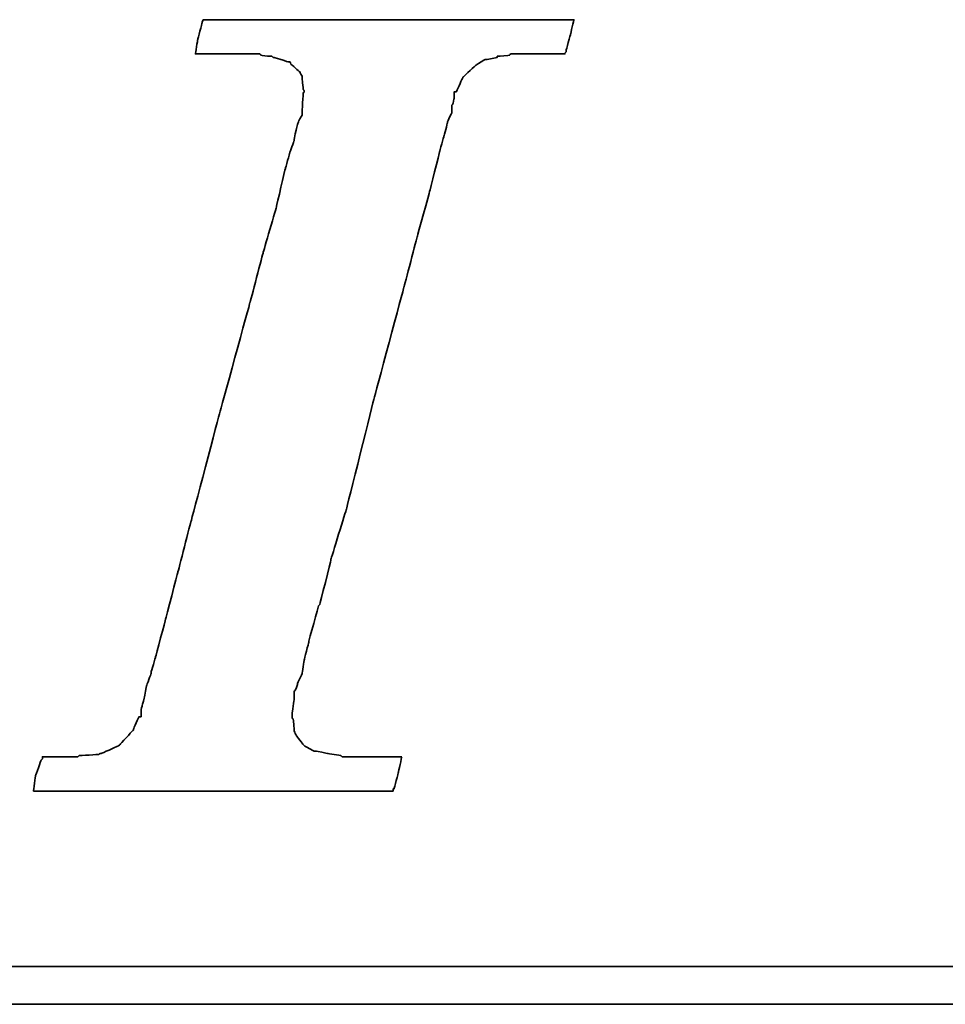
# Model space of a CAD drawing. Header units: millimetres. Extents: x 782 to 1252, y 608 to 775.
# Tile 35 of 51: x 1139 to 1146, y 656 to 664. Entities that reach past the tile are written whole.
import ezdxf

# ---------------------------------------------------------------- set-up
doc = ezdxf.new("R2010")
doc.units = ezdxf.units.MM
doc.layers.add('DIM', color=4, linetype='Continuous')
doc.layers.add('layer 1', color=7, linetype='Continuous')

# ---------------------------------------------------------------- blocks, each defined once
blk = doc.blocks.new('TBI MOTION logo(完整正式版)')
at = {"layer": 'layer 1', "color": 22, "lineweight": 35}
for points, knots in [([(-40.59125, -7.94375), (-40.59125, -7.94375), (-40.97375, -7.94375), (-40.97375, -7.94375), (-40.97375, -7.94375), (-40.97375, -7.94375), (-41.38125, -7.94375), (-41.38125, -7.94375), (-41.38125, -7.94375), (-41.38125, -7.94375), (-41.54875, -7.94375), (-41.54875, -7.94375), (-41.54875, -7.94375), (-41.54875, -7.94375), (-41.59875, -7.94375), (-41.59875, -7.94375), (-41.59875, -7.94375), (-41.59875, -7.94375), (-41.88375, -7.94375), (-41.88375, -7.94375), (-41.88375, -7.94375), (-41.88375, -7.94375), (-41.90875, -7.91875), (-41.90875, -7.91875), (-41.90875, -7.91875), (-41.90875, -7.91875), (-42.19875, -7.87125), (-42.19875, -7.87125), (-42.19875, -7.87125), (-42.19875, -7.87125), (-42.43875, -7.82375), (-42.43875, -7.82375), (-42.43875, -7.82375), (-42.43875, -7.82375), (-42.45875, -7.82375), (-42.45875, -7.82375), (-42.45875, -7.82375), (-42.45875, -7.82375), (-42.48625, -7.82375), (-42.48625, -7.82375), (-42.48625, -7.82375), (-42.48625, -7.82375), (-42.67625, -7.72375), (-42.67625, -7.72375), (-42.67625, -7.72375), (-42.67625, -7.72375), (-42.70125, -7.70375), (-42.70125, -7.70375), (-42.70125, -7.70375), (-42.70125, -7.70375), (-42.72375, -7.67875), (-42.72375, -7.67875), (-42.72375, -7.67875), (-42.72375, -7.67875), (-42.86875, -7.48875), (-42.86875, -7.48875), (-42.86875, -7.48875), (-42.86875, -7.48875), (-42.89375, -7.43875), (-42.89375, -7.43875), (-42.89375, -7.43875), (-42.89375, -7.43875), (-42.91875, -7.38875), (-42.91875, -7.38875), (-42.91875, -7.38875), (-42.91875, -7.38875), (-42.93875, -7.12875), (-42.93875, -7.12875), (-42.93875, -7.12875), (-42.93875, -7.12875), (-42.96375, -7.10375), (-42.96375, -7.10375), (-42.96375, -7.10375), (-42.96375, -7.10375), (-42.96375, -7.05375), (-42.96375, -7.05375), (-42.96375, -7.05375), (-42.96375, -7.05375), (-42.96375, -7.00875), (-42.96375, -7.00875), (-42.96375, -7.00875), (-42.96375, -7.00875), (-42.91875, -6.69625), (-42.91875, -6.69625), (-42.91875, -6.69625), (-42.91875, -6.69625), (-42.91875, -6.62375), (-42.91875, -6.62375), (-42.91875, -6.62375), (-42.91875, -6.62375), (-42.91875, -6.59625), (-42.91875, -6.59625), (-42.91875, -6.59625), (-42.91875, -6.59625), (-42.91875, -6.57375), (-42.91875, -6.57375), (-42.91875, -6.57375), (-42.91875, -6.57375), (-42.91875, -6.52875), (-42.91875, -6.52875), (-42.91875, -6.52875), (-42.91875, -6.52875), (-42.89375, -6.50375), (-42.89375, -6.50375), (-42.89375, -6.50375), (-42.89375, -6.50375), (-42.84375, -6.38375), (-42.84375, -6.38375), (-42.84375, -6.38375), (-42.84375, -6.38375), (-42.84375, -6.35875), (-42.84375, -6.35875), (-42.84375, -6.35875), (-42.84375, -6.35875), (-42.74625, -6.14375), (-42.74625, -6.14375), (-42.74625, -6.14375), (-42.74625, -6.14375), (-42.70125, -5.85375), (-42.70125, -5.85375), (-42.70125, -5.85375), (-42.70125, -5.85375), (-42.60375, -5.47125), (-42.60375, -5.47125), (-42.60375, -5.47125), (-42.60375, -5.47125), (-42.60375, -5.44875), (-42.60375, -5.44875), (-42.60375, -5.44875), (-42.60375, -5.44875), (-42.38875, -4.67875), (-42.38875, -4.67875), (-42.38875, -4.67875), (-42.38875, -4.67875), (-42.36375, -4.65375), (-42.36375, -4.65375), (-42.36375, -4.65375), (-42.36375, -4.65375), (-42.12375, -3.69625), (-42.12375, -3.69625), (-42.12375, -3.69625), (-42.12375, -3.69625), (-42.12375, -3.67374), (-42.12375, -3.67374), (-42.12375, -3.67374), (-42.12375, -3.67374), (-41.78875, -2.59374), (-41.78875, -2.59374), (-41.78875, -2.59374), (-41.78875, -2.59374), (-41.18875, -0.19375), (-41.18875, -0.19375), (-41.18875, -0.19375), (-41.18875, -0.19375), (-40.54375, 2.20624), (-40.54375, 2.20624), (-40.54375, 2.20624), (-40.54375, 2.20624), (-40.25375, 3.30875), (-40.25375, 3.30875), (-40.25375, 3.30875), (-40.25375, 3.30875), (-39.98875, 4.27125), (-39.98875, 4.27125), (-39.98875, 4.27125), (-39.98875, 4.27125), (-39.77375, 5.13125), (-39.77375, 5.13125), (-39.77375, 5.13125), (-39.77375, 5.13125), (-39.67875, 5.47125), (-39.67875, 5.47125), (-39.67875, 5.47125), (-39.67875, 5.47125), (-39.60375, 5.75625), (-39.60375, 5.75625), (-39.60375, 5.75625), (-39.60375, 5.75625), (-39.60375, 5.78125), (-39.60375, 5.78125), (-39.60375, 5.78125), (-39.60375, 5.78125), (-39.50875, 5.97125), (-39.50875, 5.97125), (-39.50875, 5.97125), (-39.50875, 5.97125), (-39.50875, 6.13875), (-39.50875, 6.13875), (-39.50875, 6.13875), (-39.50875, 6.13875), (-39.48625, 6.16625), (-39.48625, 6.16625), (-39.48625, 6.16625), (-39.48625, 6.16625), (-39.46125, 6.28625), (-39.46125, 6.28625), (-39.46125, 6.28625), (-39.46125, 6.28625), (-39.46125, 6.42625), (-39.46125, 6.42625), (-39.46125, 6.42625), (-39.46125, 6.42625), (-39.41375, 6.42625), (-39.41375, 6.42625), (-39.41375, 6.42625), (-39.41375, 6.42625), (-39.29375, 6.69125), (-39.29375, 6.69125), (-39.29375, 6.69125), (-39.29375, 6.69125), (-39.26875, 6.74125), (-39.26875, 6.74125), (-39.26875, 6.74125), (-39.26875, 6.74125), (-39.24375, 6.76625), (-39.24375, 6.76625), (-39.24375, 6.76625), (-39.24375, 6.76625), (-38.98375, 7.00624), (-38.98375, 7.00624), (-38.98375, 7.00624), (-38.98375, 7.00624), (-38.95625, 7.02624), (-38.95625, 7.02624), (-38.95625, 7.02624), (-38.95625, 7.02624), (-38.78875, 7.12624), (-38.78875, 7.12624), (-38.78875, 7.12624), (-38.78875, 7.12624), (-38.76375, 7.12624), (-38.76375, 7.12624), (-38.76375, 7.12624), (-38.76375, 7.12624), (-38.74375, 7.12624), (-38.74375, 7.12624), (-38.74375, 7.12624), (-38.74375, 7.12624), (-38.52875, 7.17125), (-38.52875, 7.17125), (-38.52875, 7.17125), (-38.52875, 7.17125), (-38.52875, 7.19624), (-38.52875, 7.19624), (-38.52875, 7.19624), (-38.52875, 7.19624), (-38.50375, 7.19624), (-38.50375, 7.19624), (-38.50375, 7.19624), (-38.50375, 7.19624), (-38.26125, 7.21875), (-38.26125, 7.21875), (-38.26125, 7.21875), (-38.26125, 7.21875), (-38.23875, 7.24624), (-38.23875, 7.24624), (-38.23875, 7.24624), (-38.23875, 7.24624), (-38.21625, 7.24624), (-38.21625, 7.24624), (-38.21625, 7.24624), (-38.21625, 7.24624), (-38.18875, 7.24624), (-38.18875, 7.24624), (-38.18875, 7.24624), (-38.18875, 7.24624), (-37.90375, 7.24624), (-37.90375, 7.24624), (-37.90375, 7.24624), (-37.90375, 7.24624), (-37.85375, 7.24624), (-37.85375, 7.24624), (-37.85375, 7.24624), (-37.85375, 7.24624), (-37.75875, 7.24624), (-37.75875, 7.24624), (-37.75875, 7.24624), (-37.75875, 7.24624), (-37.42375, 7.24624), (-37.42375, 7.24624), (-37.42375, 7.24624), (-37.42375, 7.24624), (-37.08875, 7.24624), (-37.08875, 7.24624), (-37.08875, 7.24624), (-37.08875, 7.24624), (-37.06375, 7.24624), (-37.06375, 7.24624), (-37.06375, 7.24624), (-37.06375, 7.24624), (-37.06375, 7.26624), (-37.06375, 7.26624), (-37.06375, 7.26624), (-37.06375, 7.26624), (-37.03875, 7.29125), (-37.03875, 7.29125), (-37.03875, 7.29125), (-37.03875, 7.29125), (-37.03875, 7.31625), (-37.03875, 7.31625), (-37.03875, 7.31625), (-37.03875, 7.31625), (-36.94125, 7.67625), (-36.94125, 7.67625), (-36.94125, 7.67625), (-36.94125, 7.67625), (-36.86875, 7.98625), (-36.86875, 7.98625), (-36.86875, 7.98625), (-36.86875, 7.98625), (-36.98875, 7.98625), (-36.98875, 7.98625), (-36.98875, 7.98625), (-36.98875, 7.98625), (-37.42375, 7.98625), (-37.42375, 7.98625), (-37.42375, 7.98625), (-37.42375, 7.98625), (-37.94875, 7.98625), (-37.94875, 7.98625), (-37.94875, 7.98625), (-37.94875, 7.98625), (-38.57375, 7.98625), (-38.57375, 7.98625), (-38.57375, 7.98625), (-38.57375, 7.98625), (-39.29375, 7.98625), (-39.29375, 7.98625), (-39.29375, 7.98625), (-39.29375, 7.98625), (-40.82875, 7.98625), (-40.82875, 7.98625), (-40.82875, 7.98625), (-40.82875, 7.98625), (-42.36375, 7.98625), (-42.36375, 7.98625), (-42.36375, 7.98625), (-42.36375, 7.98625), (-43.08375, 7.98625), (-43.08375, 7.98625), (-43.08375, 7.98625), (-43.08375, 7.98625), (-43.70875, 7.98625), (-43.70875, 7.98625), (-43.70875, 7.98625), (-43.70875, 7.98625), (-44.23375, 7.98625), (-44.23375, 7.98625), (-44.23375, 7.98625), (-44.23375, 7.98625), (-44.66875, 7.98625), (-44.66875, 7.98625), (-44.66875, 7.98625), (-44.66875, 7.98625), (-44.88375, 7.98625), (-44.88375, 7.98625), (-44.88375, 7.98625), (-44.88375, 7.98625), (-44.90875, 7.94125), (-44.90875, 7.94125), (-44.90875, 7.94125), (-44.90875, 7.94125), (-44.90875, 7.91625), (-44.90875, 7.91625), (-44.90875, 7.91625), (-44.90875, 7.91625), (-45.00375, 7.55625), (-45.00375, 7.55625), (-45.00375, 7.55625), (-45.00375, 7.55625), (-45.05375, 7.24624), (-45.05375, 7.24624), (-45.05375, 7.24624), (-45.05375, 7.24624), (-44.61875, 7.24624), (-44.61875, 7.24624), (-44.61875, 7.24624), (-44.61875, 7.24624), (-44.11375, 7.24624), (-44.11375, 7.24624), (-44.11375, 7.24624), (-44.11375, 7.24624), (-43.99375, 7.24624), (-43.99375, 7.24624), (-43.99375, 7.24624), (-43.99375, 7.24624), (-43.94625, 7.24624), (-43.94625, 7.24624), (-43.94625, 7.24624), (-43.94625, 7.24624), (-43.92374, 7.24624), (-43.92374, 7.24624), (-43.92374, 7.24624), (-43.92374, 7.24624), (-43.65875, 7.24624), (-43.65875, 7.24624), (-43.65875, 7.24624), (-43.65875, 7.24624), (-43.63875, 7.21875), (-43.63875, 7.21875), (-43.63875, 7.21875), (-43.63875, 7.21875), (-43.46875, 7.19624), (-43.46875, 7.19624), (-43.46875, 7.19624), (-43.46875, 7.19624), (-43.39875, 7.19624), (-43.39875, 7.19624), (-43.39875, 7.19624), (-43.39875, 7.19624), (-43.37125, 7.17125), (-43.37125, 7.17125), (-43.37125, 7.17125), (-43.37125, 7.17125), (-43.34875, 7.17125), (-43.34875, 7.17125), (-43.34875, 7.17125), (-43.34875, 7.17125), (-43.20375, 7.12624), (-43.20375, 7.12624), (-43.20375, 7.12624), (-43.20375, 7.12624), (-43.05875, 7.07624), (-43.05875, 7.07624), (-43.05875, 7.07624), (-43.05875, 7.07624), (-43.01375, 7.07624), (-43.01375, 7.07624), (-43.01375, 7.07624), (-43.01375, 7.07624), (-42.98875, 7.02624), (-42.98875, 7.02624), (-42.98875, 7.02624), (-42.98875, 7.02624), (-42.79875, 6.86125), (-42.79875, 6.86125), (-42.79875, 6.86125), (-42.79875, 6.86125), (-42.77375, 6.81125), (-42.77375, 6.81125), (-42.77375, 6.81125), (-42.77375, 6.81125), (-42.74625, 6.76625), (-42.74625, 6.76625), (-42.74625, 6.76625), (-42.74625, 6.76625), (-42.72375, 6.47625), (-42.72375, 6.47625), (-42.72375, 6.47625), (-42.72375, 6.47625), (-42.70125, 6.45124), (-42.70125, 6.45124), (-42.70125, 6.45124), (-42.70125, 6.45124), (-42.70125, 6.42625), (-42.70125, 6.42625), (-42.70125, 6.42625), (-42.70125, 6.42625), (-42.72375, 6.40625), (-42.72375, 6.40625), (-42.72375, 6.40625), (-42.72375, 6.40625), (-42.74625, 5.97125), (-42.74625, 5.97125), (-42.74625, 5.97125), (-42.74625, 5.97125), (-42.74625, 5.94625), (-42.74625, 5.94625), (-42.74625, 5.94625), (-42.74625, 5.94625), (-42.74625, 5.92625), (-42.74625, 5.92625), (-42.74625, 5.92625), (-42.74625, 5.92625), (-42.77375, 5.87625), (-42.77375, 5.87625), (-42.77375, 5.87625), (-42.77375, 5.87625), (-42.81875, 5.80625), (-42.81875, 5.80625), (-42.81875, 5.80625), (-42.81875, 5.80625), (-42.86875, 5.63625), (-42.86875, 5.63625), (-42.86875, 5.63625), (-42.86875, 5.63625), (-42.91875, 5.39625), (-42.91875, 5.39625), (-42.91875, 5.39625), (-42.91875, 5.39625), (-42.91875, 5.37124), (-42.91875, 5.37124), (-42.91875, 5.37124), (-42.91875, 5.37124), (-43.01375, 5.10874), (-43.01375, 5.10874), (-43.01375, 5.10874), (-43.01375, 5.10874), (-43.10875, 4.77124), (-43.10875, 4.77124), (-43.10875, 4.77124), (-43.10875, 4.77124), (-43.29875, 3.95625), (-43.29875, 3.95625), (-43.29875, 3.95625), (-43.29875, 3.95625), (-43.58875, 2.95125), (-43.58875, 2.95125), (-43.58875, 2.95125), (-43.58875, 2.95125), (-43.87375, 1.87125), (-43.87375, 1.87125), (-43.87375, 1.87125), (-43.87375, 1.87125), (-44.52625, -0.50374), (-44.52625, -0.50374), (-44.52625, -0.50374), (-44.52625, -0.50374), (-45.14875, -2.85375), (-45.14875, -2.85375), (-45.14875, -2.85375), (-45.14875, -2.85375), (-45.43375, -3.95875), (-45.43375, -3.95875), (-45.43375, -3.95875), (-45.43375, -3.95875), (-45.69875, -4.96875), (-45.69875, -4.96875), (-45.69875, -4.96875), (-45.69875, -4.96875), (-45.91375, -5.78375), (-45.91375, -5.78375), (-45.91375, -5.78375), (-45.91375, -5.78375), (-46.01375, -6.11875), (-46.01375, -6.11875), (-46.01375, -6.11875), (-46.01375, -6.11875), (-46.01375, -6.14375), (-46.01375, -6.14375), (-46.01375, -6.14375), (-46.01375, -6.14375), (-46.10875, -6.40875), (-46.10875, -6.40875), (-46.10875, -6.40875), (-46.10875, -6.40875), (-46.15375, -6.64875), (-46.15375, -6.64875), (-46.15375, -6.64875), (-46.15375, -6.64875), (-46.20375, -6.83875), (-46.20375, -6.83875), (-46.20375, -6.83875), (-46.20375, -6.83875), (-46.22875, -6.93375), (-46.22875, -6.93375), (-46.22875, -6.93375), (-46.22875, -6.93375), (-46.22875, -7.07875), (-46.22875, -7.07875), (-46.22875, -7.07875), (-46.22875, -7.07875), (-46.27375, -7.07875), (-46.27375, -7.07875), (-46.27375, -7.07875), (-46.27375, -7.07875), (-46.39375, -7.34375), (-46.39375, -7.34375), (-46.39375, -7.34375), (-46.39375, -7.34375), (-46.39375, -7.36875), (-46.39375, -7.36875), (-46.39375, -7.36875), (-46.39375, -7.36875), (-46.42125, -7.38875), (-46.42125, -7.38875), (-46.42125, -7.38875), (-46.42125, -7.38875), (-46.68375, -7.67875), (-46.68375, -7.67875), (-46.68375, -7.67875), (-46.68375, -7.67875), (-46.70875, -7.70375), (-46.70875, -7.70375), (-46.70875, -7.70375), (-46.70875, -7.70375), (-46.75375, -7.72375), (-46.75375, -7.72375), (-46.75375, -7.72375), (-46.75375, -7.72375), (-47.08875, -7.87125), (-47.08875, -7.87125), (-47.08875, -7.87125), (-47.08875, -7.87125), (-47.11625, -7.87125), (-47.11625, -7.87125), (-47.11625, -7.87125), (-47.11625, -7.87125), (-47.13875, -7.89375), (-47.13875, -7.89375), (-47.13875, -7.89375), (-47.13875, -7.89375), (-47.56875, -7.91875), (-47.56875, -7.91875), (-47.56875, -7.91875), (-47.56875, -7.91875), (-47.59625, -7.94375), (-47.59625, -7.94375), (-47.59625, -7.94375), (-47.59625, -7.94375), (-47.64375, -7.94375), (-47.64375, -7.94375), (-47.64375, -7.94375), (-47.64375, -7.94375), (-47.73625, -7.94375), (-47.73625, -7.94375), (-47.73625, -7.94375), (-47.73625, -7.94375), (-48.07375, -7.94375), (-48.07375, -7.94375), (-48.07375, -7.94375), (-48.07375, -7.94375), (-48.36125, -7.94375), (-48.36125, -7.94375), (-48.36125, -7.94375), (-48.36125, -7.94375), (-48.36125, -7.96625), (-48.36125, -7.96625), (-48.36125, -7.96625), (-48.36125, -7.96625), (-48.36125, -7.99125), (-48.36125, -7.99125), (-48.36125, -7.99125), (-48.36125, -7.99125), (-48.38875, -8.01375), (-48.38875, -8.01375), (-48.38875, -8.01375), (-48.38875, -8.01375), (-48.50875, -8.34875), (-48.50875, -8.34875), (-48.50875, -8.34875), (-48.50875, -8.34875), (-48.55375, -8.68625), (-48.55375, -8.68625), (-48.55375, -8.68625), (-48.55375, -8.68625), (-48.45875, -8.68625), (-48.45875, -8.68625), (-48.45875, -8.68625), (-48.45875, -8.68625), (-48.07375, -8.68625), (-48.07375, -8.68625), (-48.07375, -8.68625), (-48.07375, -8.68625), (-47.52375, -8.68625), (-47.52375, -8.68625), (-47.52375, -8.68625), (-47.52375, -8.68625), (-46.92375, -8.68625), (-46.92375, -8.68625), (-46.92375, -8.68625), (-46.92375, -8.68625), (-46.25375, -8.68625), (-46.25375, -8.68625), (-46.25375, -8.68625), (-46.25375, -8.68625), (-46.20375, -8.68625), (-46.20375, -8.68625), (-46.20375, -8.68625), (-46.20375, -8.68625), (-44.71375, -8.68625), (-44.71375, -8.68625), (-44.71375, -8.68625), (-44.71375, -8.68625), (-43.22875, -8.68625), (-43.22875, -8.68625), (-43.22875, -8.68625), (-43.22875, -8.68625), (-42.55875, -8.68625), (-42.55875, -8.68625), (-42.55875, -8.68625), (-42.55875, -8.68625), (-42.50875, -8.68625), (-42.50875, -8.68625), (-42.50875, -8.68625), (-42.50875, -8.68625), (-41.93375, -8.68625), (-41.93375, -8.68625), (-41.93375, -8.68625), (-41.93375, -8.68625), (-41.38125, -8.68625), (-41.38125, -8.68625), (-41.38125, -8.68625), (-41.38125, -8.68625), (-40.97375, -8.68625), (-40.97375, -8.68625), (-40.97375, -8.68625), (-40.97375, -8.68625), (-40.78125, -8.68625), (-40.78125, -8.68625), (-40.78125, -8.68625), (-40.78125, -8.68625), (-40.78125, -8.63875), (-40.78125, -8.63875), (-40.78125, -8.63875), (-40.78125, -8.63875), (-40.75875, -8.63875), (-40.75875, -8.63875), (-40.75875, -8.63875), (-40.75875, -8.63875), (-40.66375, -8.27875), (-40.66375, -8.27875), (-40.66375, -8.27875), (-40.66375, -8.27875), (-40.59125, -7.94375), (-40.59125, -7.94375)], [0, 0, 0, 0, 0.00558659, 0.00558659, 0.00558659, 0.0055866, 0.01117318, 0.01117318, 0.01117318, 0.01117319, 0.01675978, 0.01675978, 0.01675978, 0.01675979, 0.02234637, 0.02234637, 0.02234637, 0.02234638, 0.02793296, 0.02793296, 0.02793296, 0.02793297, 0.03351955, 0.03351955, 0.03351955, 0.03351956, 0.03910615, 0.03910615, 0.03910615, 0.03910616, 0.04469274, 0.04469274, 0.04469274, 0.04469275, 0.05027933, 0.05027933, 0.05027933, 0.05027934, 0.05586592, 0.05586592, 0.05586592, 0.05586593, 0.06145251, 0.06145251, 0.06145251, 0.06145252, 0.06703911, 0.06703911, 0.06703911, 0.06703912, 0.0726257, 0.0726257, 0.0726257, 0.07262571, 0.07821229, 0.07821229, 0.07821229, 0.0782123, 0.08379888, 0.08379888, 0.08379888, 0.08379889, 0.08938547, 0.08938547, 0.08938547, 0.08938548, 0.09497207, 0.09497207, 0.09497207, 0.09497208, 0.10055866, 0.10055866, 0.10055866, 0.10055867, 0.10614525, 0.10614525, 0.10614525, 0.10614526, 0.11173184, 0.11173184, 0.11173184, 0.11173185, 0.11731844, 0.11731844, 0.11731844, 0.11731845, 0.12290503, 0.12290503, 0.12290503, 0.12290504, 0.12849162, 0.12849162, 0.12849162, 0.12849163, 0.13407821, 0.13407821, 0.13407821, 0.13407822, 0.1396648, 0.1396648, 0.1396648, 0.13966481, 0.1452514, 0.1452514, 0.1452514, 0.14525141, 0.15083799, 0.15083799, 0.15083799, 0.150838, 0.15642458, 0.15642458, 0.15642458, 0.15642459, 0.16201117, 0.16201117, 0.16201117, 0.16201118, 0.16759777, 0.16759777, 0.16759777, 0.16759778, 0.17318436, 0.17318436, 0.17318436, 0.17318437, 0.17877095, 0.17877095, 0.17877095, 0.17877096, 0.18435754, 0.18435754, 0.18435754, 0.18435755, 0.18994413, 0.18994413, 0.18994413, 0.18994414, 0.19553073, 0.19553073, 0.19553073, 0.19553074, 0.20111732, 0.20111732, 0.20111732, 0.20111733, 0.20670391, 0.20670391, 0.20670391, 0.20670392, 0.2122905, 0.2122905, 0.2122905, 0.21229051, 0.21787709, 0.21787709, 0.21787709, 0.2178771, 0.22346369, 0.22346369, 0.22346369, 0.2234637, 0.22905028, 0.22905028, 0.22905028, 0.22905029, 0.23463687, 0.23463687, 0.23463687, 0.23463688, 0.24022346, 0.24022346, 0.24022346, 0.24022347, 0.24581006, 0.24581006, 0.24581006, 0.24581007, 0.25139665, 0.25139665, 0.25139665, 0.25139666, 0.25698324, 0.25698324, 0.25698324, 0.25698325, 0.26256983, 0.26256983, 0.26256983, 0.26256984, 0.26815642, 0.26815642, 0.26815642, 0.26815643, 0.27374302, 0.27374302, 0.27374302, 0.27374303, 0.27932961, 0.27932961, 0.27932961, 0.27932962, 0.2849162, 0.2849162, 0.2849162, 0.28491621, 0.29050279, 0.29050279, 0.29050279, 0.2905028, 0.29608939, 0.29608939, 0.29608939, 0.2960894, 0.30167598, 0.30167598, 0.30167598, 0.30167599, 0.30726257, 0.30726257, 0.30726257, 0.30726258, 0.31284916, 0.31284916, 0.31284916, 0.31284917, 0.31843575, 0.31843575, 0.31843575, 0.31843576, 0.32402235, 0.32402235, 0.32402235, 0.32402236, 0.32960894, 0.32960894, 0.32960894, 0.32960895, 0.33519553, 0.33519553, 0.33519553, 0.33519554, 0.34078212, 0.34078212, 0.34078212, 0.34078213, 0.34636872, 0.34636872, 0.34636872, 0.34636873, 0.35195531, 0.35195531, 0.35195531, 0.35195532, 0.3575419, 0.3575419, 0.3575419, 0.35754191, 0.36312849, 0.36312849, 0.36312849, 0.3631285, 0.36871508, 0.36871508, 0.36871508, 0.36871509, 0.37430168, 0.37430168, 0.37430168, 0.37430169, 0.37988827, 0.37988827, 0.37988827, 0.37988828, 0.38547486, 0.38547486, 0.38547486, 0.38547487, 0.39106145, 0.39106145, 0.39106145, 0.39106146, 0.39664804, 0.39664804, 0.39664804, 0.39664805, 0.40223464, 0.40223464, 0.40223464, 0.40223465, 0.40782123, 0.40782123, 0.40782123, 0.40782124, 0.41340782, 0.41340782, 0.41340782, 0.41340783, 0.41899441, 0.41899441, 0.41899441, 0.41899442, 0.42458101, 0.42458101, 0.42458101, 0.42458102, 0.4301676, 0.4301676, 0.4301676, 0.43016761, 0.43575419, 0.43575419, 0.43575419, 0.4357542, 0.44134078, 0.44134078, 0.44134078, 0.44134079, 0.44692737, 0.44692737, 0.44692737, 0.44692738, 0.45251397, 0.45251397, 0.45251397, 0.45251398, 0.45810056, 0.45810056, 0.45810056, 0.45810057, 0.46368715, 0.46368715, 0.46368715, 0.46368716, 0.46927374, 0.46927374, 0.46927374, 0.46927375, 0.47486034, 0.47486034, 0.47486034, 0.47486035, 0.48044693, 0.48044693, 0.48044693, 0.48044694, 0.48603352, 0.48603352, 0.48603352, 0.48603353, 0.49162011, 0.49162011, 0.49162011, 0.49162012, 0.4972067, 0.4972067, 0.4972067, 0.49720671, 0.5027933, 0.5027933, 0.5027933, 0.50279331, 0.50837989, 0.50837989, 0.50837989, 0.5083799, 0.51396648, 0.51396648, 0.51396648, 0.51396649, 0.51955307, 0.51955307, 0.51955307, 0.51955308, 0.52513966, 0.52513966, 0.52513966, 0.52513967, 0.53072626, 0.53072626, 0.53072626, 0.53072627, 0.53631285, 0.53631285, 0.53631285, 0.53631286, 0.54189944, 0.54189944, 0.54189944, 0.54189945, 0.54748603, 0.54748603, 0.54748603, 0.54748604, 0.55307263, 0.55307263, 0.55307263, 0.55307264, 0.55865922, 0.55865922, 0.55865922, 0.55865923, 0.56424581, 0.56424581, 0.56424581, 0.56424582, 0.5698324, 0.5698324, 0.5698324, 0.56983241, 0.57541899, 0.57541899, 0.57541899, 0.575419, 0.58100559, 0.58100559, 0.58100559, 0.5810056, 0.58659218, 0.58659218, 0.58659218, 0.58659219, 0.59217877, 0.59217877, 0.59217877, 0.59217878, 0.59776536, 0.59776536, 0.59776536, 0.59776537, 0.60335196, 0.60335196, 0.60335196, 0.60335197, 0.60893855, 0.60893855, 0.60893855, 0.60893856, 0.61452514, 0.61452514, 0.61452514, 0.61452515, 0.62011173, 0.62011173, 0.62011173, 0.62011174, 0.62569832, 0.62569832, 0.62569832, 0.62569833, 0.63128492, 0.63128492, 0.63128492, 0.63128493, 0.63687151, 0.63687151, 0.63687151, 0.63687152, 0.6424581, 0.6424581, 0.6424581, 0.64245811, 0.64804469, 0.64804469, 0.64804469, 0.6480447, 0.65363128, 0.65363128, 0.65363128, 0.65363129, 0.65921788, 0.65921788, 0.65921788, 0.65921789, 0.66480447, 0.66480447, 0.66480447, 0.66480448, 0.67039106, 0.67039106, 0.67039106, 0.67039107, 0.67597765, 0.67597765, 0.67597765, 0.67597766, 0.68156425, 0.68156425, 0.68156425, 0.68156426, 0.68715084, 0.68715084, 0.68715084, 0.68715085, 0.69273743, 0.69273743, 0.69273743, 0.69273744, 0.69832402, 0.69832402, 0.69832402, 0.69832403, 0.70391061, 0.70391061, 0.70391061, 0.70391062, 0.70949721, 0.70949721, 0.70949721, 0.70949722, 0.7150838, 0.7150838, 0.7150838, 0.71508381, 0.72067039, 0.72067039, 0.72067039, 0.7206704, 0.72625698, 0.72625698, 0.72625698, 0.72625699, 0.73184358, 0.73184358, 0.73184358, 0.73184359, 0.73743017, 0.73743017, 0.73743017, 0.73743018, 0.74301676, 0.74301676, 0.74301676, 0.74301677, 0.74860335, 0.74860335, 0.74860335, 0.74860336, 0.75418994, 0.75418994, 0.75418994, 0.75418995, 0.75977654, 0.75977654, 0.75977654, 0.75977655, 0.76536313, 0.76536313, 0.76536313, 0.76536314, 0.77094972, 0.77094972, 0.77094972, 0.77094973, 0.77653631, 0.77653631, 0.77653631, 0.77653632, 0.78212291, 0.78212291, 0.78212291, 0.78212292, 0.7877095, 0.7877095, 0.7877095, 0.78770951, 0.79329609, 0.79329609, 0.79329609, 0.7932961, 0.79888268, 0.79888268, 0.79888268, 0.79888269, 0.80446927, 0.80446927, 0.80446927, 0.80446928, 0.81005587, 0.81005587, 0.81005587, 0.81005588, 0.81564246, 0.81564246, 0.81564246, 0.81564247, 0.82122905, 0.82122905, 0.82122905, 0.82122906, 0.82681564, 0.82681564, 0.82681564, 0.82681565, 0.83240223, 0.83240223, 0.83240223, 0.83240224, 0.83798883, 0.83798883, 0.83798883, 0.83798884, 0.84357542, 0.84357542, 0.84357542, 0.84357543, 0.84916201, 0.84916201, 0.84916201, 0.84916202, 0.8547486, 0.8547486, 0.8547486, 0.85474861, 0.8603352, 0.8603352, 0.8603352, 0.86033521, 0.86592179, 0.86592179, 0.86592179, 0.8659218, 0.87150838, 0.87150838, 0.87150838, 0.87150839, 0.87709497, 0.87709497, 0.87709497, 0.87709498, 0.88268156, 0.88268156, 0.88268156, 0.88268157, 0.88826816, 0.88826816, 0.88826816, 0.88826817, 0.89385475, 0.89385475, 0.89385475, 0.89385476, 0.89944134, 0.89944134, 0.89944134, 0.89944135, 0.90502793, 0.90502793, 0.90502793, 0.90502794, 0.91061453, 0.91061453, 0.91061453, 0.91061454, 0.91620112, 0.91620112, 0.91620112, 0.91620113, 0.92178771, 0.92178771, 0.92178771, 0.92178772, 0.9273743, 0.9273743, 0.9273743, 0.92737431, 0.93296089, 0.93296089, 0.93296089, 0.9329609, 0.93854749, 0.93854749, 0.93854749, 0.9385475, 0.94413408, 0.94413408, 0.94413408, 0.94413409, 0.94972067, 0.94972067, 0.94972067, 0.94972068, 0.95530726, 0.95530726, 0.95530726, 0.95530727, 0.96089385, 0.96089385, 0.96089385, 0.96089386, 0.96648045, 0.96648045, 0.96648045, 0.96648046, 0.97206704, 0.97206704, 0.97206704, 0.97206705, 0.97765363, 0.97765363, 0.97765363, 0.97765364, 0.98324022, 0.98324022, 0.98324022, 0.98324023, 0.98882682, 0.98882682, 0.98882682, 0.98882683, 0.99441341, 0.99441341, 0.99441341, 0.99441342, 1, 1, 1, 1]), ([(75.90875, -9.47875), (75.90875, -9.47875), (75.90875, -12.28625), (75.90875, -12.28625), (75.90875, -12.28625), (75.90875, -12.28625), (75.90875, -12.47875), (75.90875, -12.47875), (75.90875, -12.47875), (75.90875, -12.47875), (75.71625, -12.47875), (75.71625, -12.47875), (75.71625, -12.47875), (75.71625, -12.47875), (-88.32875, -12.47875), (-88.32875, -12.47875), (-88.32875, -12.47875), (-88.32875, -12.47875), (-88.32875, -13.29375), (-88.32875, -13.29375), (-88.32875, -13.29375), (-88.32875, -13.29375), (82.89125, -13.29375), (82.89125, -13.29375), (82.89125, -13.29375), (82.89125, -13.29375), (75.90875, -9.47875), (75.90875, -9.47875)], [0, 0, 0, 0, 0.14285714, 0.14285714, 0.14285714, 0.14285715, 0.28571429, 0.28571429, 0.28571429, 0.2857143, 0.42857143, 0.42857143, 0.42857143, 0.42857144, 0.57142857, 0.57142857, 0.57142857, 0.57142858, 0.71428571, 0.71428571, 0.71428571, 0.71428572, 0.85714286, 0.85714286, 0.85714286, 0.85714287, 1, 1, 1, 1])]:
    blk.add_open_spline(points, degree=3, knots=knots, dxfattribs=at)

msp = doc.modelspace()

# ---------------------------------------------------------------- block references
at = {"layer": 'DIM', "color": 7, "xscale": 0.3705098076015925, "yscale": 0.3705098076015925, "zscale": 0.3705098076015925}
msp.add_blockref('TBI MOTION logo(完整正式版)', (1156.7799, 660.9565), dxfattribs=at)

doc.saveas('drawing.dxf')
